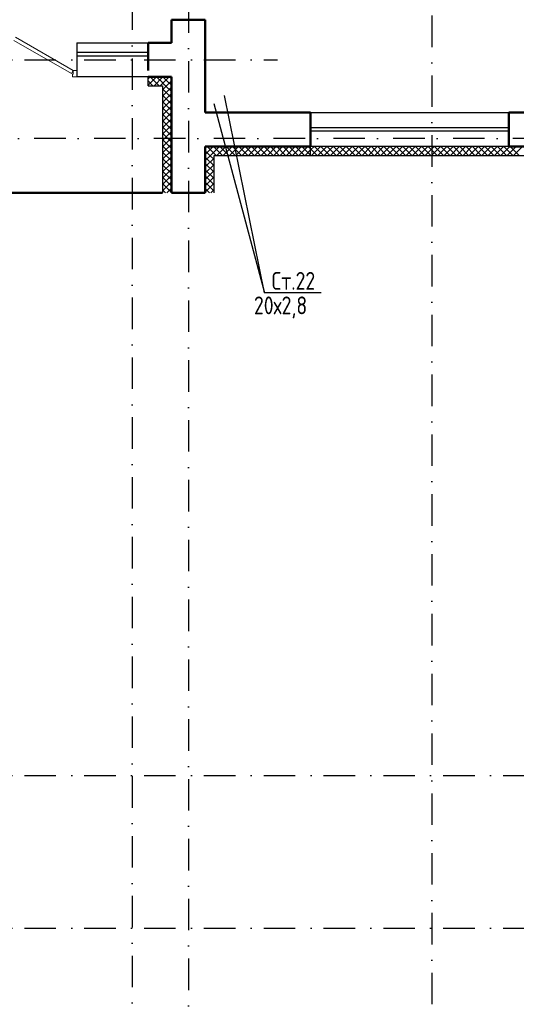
# Model space of a CAD drawing. Extents: x -1560602 to 321118, y -2308202 to -430103.
# Tile 11 of 104: x -1504786 to -1499221, y -2291777 to -2280744. Entities that reach past the tile are written whole.
import ezdxf
from ezdxf.enums import TextEntityAlignment as Align

# ---------------------------------------------------------------- set-up
doc = ezdxf.new("R2010")
doc.units = 0
doc.header["$MEASUREMENT"] = 0
doc.linetypes.add('Dot & Dashed', pattern=[670.277762, 352.777767, -176.388884, 0, -141.111112])
doc.linetypes.add('Штрихпунктирная', pattern=[0.670278, 0.352778, -0.176389, 0, -0.141111])
doc.layers.get('0').update_dxf_attribs({"color": 255, "linetype": 'CONTINUOUS'})
doc.layers.add('Двери', color=4, linetype='CONTINUOUS', lineweight=15)
doc.layers.add('стены', color=5, linetype='CONTINUOUS', lineweight=50)
for name, color, linetype in [('Оси', 253, 'Dot & Dashed'), ('отделка', 240, 'CONTINUOUS'), ('Утеплитель', 6, 'CONTINUOUS')]:
    doc.layers.add(name, color=color, linetype=linetype)
doc.styles.get("Standard").update_dxf_attribs({"font": 'spds.shx', "width": 0.7, "height": 250})

msp = doc.modelspace()

# ---------------------------------------------------------------- linework, layer by layer
at = {"color": 0}
for p, q in [((-1502042.7, -2283804.3, 0), (-1502489.9, -2281591.6, 0)), ((-1502611.3, -2281683.9, 0), (-1502042.7, -2283804.3, 0)), ((-1501408.7, -2283804.3, 0), (-1502042.7, -2283804.3, 0))]:
    msp.add_line(p, q, dxfattribs=at)
at = {"layer": 'Двери', "color": 0, "linetype": 'Continuous'}
for p, q in [((-1504850.9, -2280976), (-1504205.7, -2281348.5)), ((-1504185.7, -2281313.9), (-1504830.9, -2280941.4)), ((-1504205.7, -2281348.5), (-1504185.7, -2281313.9)), ((-1504145.7, -2281313.9), (-1504185.7, -2281313.9)), ((-1504185.7, -2281313.9), (-1504185.7, -2281353.9)), ((-1504185.7, -2281353.9), (-1504195.7, -2281353.9)), ((-1504195.7, -2281353.9), (-1504195.7, -2281383.9)), ((-1504195.7, -2281383.9), (-1504145.7, -2281383.9))]:
    msp.add_line(p, q, dxfattribs=at)
at = {"layer": 'Оси', "color": 0, "linetype": 'Штрихпунктирная', "lineweight": -3, "ltscale": 1000}
for p, q in [((-1500165.7, -2238463.9), (-1500165.7, -2295548.9)), ((-1503525.7, -2240283.9), (-1503525.7, -2295575.6)), ((-1502895.7, -2272493.6), (-1502895.7, -2295560.8)), ((-1556351.1, -2281193.9), (-1501895.7, -2281193.9)), ((-1496895.7, -2282073.9), (-1556350.9, -2282073.9)), ((-1556351.1, -2289213.9), (-1478850.7, -2289213.9)), ((-1556351.1, -2290923.9), (-1478850.7, -2290923.9))]:
    msp.add_line(p, q, dxfattribs=at)
at = {"layer": 'отделка', "color": 0, "ltscale": 100}
for p, q in [((-1504145.7, -2281003.9), (-1504145.7, -2281383.9)), ((-1504145.7, -2281003.9), (-1503345.7, -2281003.9)), ((-1504145.7, -2281108.9), (-1503345.7, -2281108.9)), ((-1504145.7, -2281148.9), (-1503345.7, -2281148.9)), ((-1503345.7, -2281383.9), (-1504145.7, -2281383.9)), ((-1501525.7, -2281783.9), (-1499305.7, -2281783.9)), ((-1501525.7, -2281950.7), (-1499305.7, -2281950.7)), ((-1501525.7, -2281990.7), (-1499305.7, -2281990.7)), ((-1499305.7, -2282163.9), (-1501525.7, -2282163.9))]:
    msp.add_line(p, q, dxfattribs=at)
at = {"layer": 'стены', "color": 0, "ltscale": 100}
for p, q in [((-1503085.7, -2281003.9), (-1503085.7, -2280743.9)), ((-1503085.7, -2280743.9), (-1502705.7, -2280743.9)), ((-1502705.7, -2280743.9), (-1502705.7, -2280873.9))]:
    msp.add_line(p, q, dxfattribs=at)
at = {"layer": 'стены', "color": 0, "linetype": 'Continuous'}
for p, q in [((-1502705.7, -2280873.9), (-1502705.7, -2281383.9)), ((-1503345.7, -2281313.9), (-1503345.7, -2281003.9)), ((-1503085.7, -2281003.9), (-1503345.7, -2281003.9)), ((-1503345.7, -2281383.9), (-1503085.7, -2281383.9)), ((-1503085.7, -2281383.9), (-1503085.7, -2281783.9)), ((-1502705.7, -2281783.9), (-1502705.7, -2281383.9)), ((-1503085.7, -2281783.9), (-1503085.7, -2282683.9)), ((-1501525.7, -2281783.9), (-1502705.7, -2281783.9)), ((-1501525.7, -2282093.9), (-1501525.7, -2281783.9)), ((-1499305.7, -2282093.9), (-1499305.7, -2281783.9)), ((-1498125.7, -2281783.9), (-1499305.7, -2281783.9)), ((-1501525.7, -2282163.9), (-1501525.7, -2282093.9)), ((-1499305.7, -2282163.9), (-1499305.7, -2282093.9)), ((-1499305.7, -2282163.9), (-1499305.7, -2282093.9)), ((-1502705.7, -2282163.9), (-1502705.7, -2282683.9)), ((-1502705.7, -2282163.9), (-1501525.7, -2282163.9)), ((-1499305.7, -2282163.9), (-1498125.7, -2282163.9)), ((-1503185.7, -2282683.9), (-1508995.7, -2282683.9)), ((-1503085.7, -2282683.9), (-1502705.7, -2282683.9))]:
    msp.add_line(p, q, dxfattribs=at)
at = {"layer": 'Утеплитель', "color": 0, "linetype": 'Continuous'}
for p, q in [((-1503345.7, -2281483.9), (-1503345.7, -2281383.9)), ((-1503345.7, -2281407.7), (-1503322, -2281383.9)), ((-1503345.7, -2281478.4), (-1503251.3, -2281383.9)), ((-1503292.7, -2281483.9), (-1503345.7, -2281430.8)), ((-1503222, -2281483.9), (-1503322, -2281383.9)), ((-1503280.6, -2281483.9), (-1503185.7, -2281389.1)), ((-1503185.7, -2281449.4), (-1503251.3, -2281383.9)), ((-1503185.7, -2281389.1), (-1503180.6, -2281383.9)), ((-1503185.7, -2281459.8), (-1503109.8, -2281383.9)), ((-1503139.4, -2281425), (-1503180.6, -2281383.9)), ((-1503085.7, -2281478.7), (-1503139.4, -2281425)), ((-1503139.1, -2281483.9), (-1503085.7, -2281430.5)), ((-1503108.3, -2281385.5), (-1503109.8, -2281383.9)), ((-1503085.7, -2281408), (-1503108.3, -2281385.5)), ((-1503345.7, -2281483.9), (-1503185.7, -2281483.9)), ((-1503209.8, -2281483.9), (-1503185.7, -2281459.8)), ((-1503170.6, -2281464.6), (-1503185.7, -2281449.4)), ((-1503185.7, -2281483.9), (-1503185.7, -2281783.9)), ((-1503185.7, -2281530.5), (-1503139.1, -2281483.9)), ((-1503185.7, -2281601.2), (-1503085.7, -2281501.2)), ((-1503085.7, -2281620.1), (-1503185.7, -2281520.1)), ((-1503151.3, -2281483.9), (-1503170.6, -2281464.6)), ((-1503085.7, -2281549.4), (-1503151.3, -2281483.9)), ((-1503185.7, -2281671.9), (-1503085.7, -2281571.9)), ((-1503085.7, -2281690.8), (-1503185.7, -2281590.8)), ((-1503185.7, -2281742.6), (-1503085.7, -2281642.6)), ((-1503085.7, -2281761.6), (-1503185.7, -2281661.6)), ((-1503134.1, -2281783.9), (-1503185.7, -2281732.3)), ((-1503156.3, -2281783.9), (-1503085.7, -2281713.4)), ((-1503185.7, -2281783.9), (-1503185.7, -2282683.9)), ((-1503185.7, -2281813.4), (-1503169.6, -2281797.2)), ((-1503085.7, -2281903), (-1503185.7, -2281803)), ((-1503185.7, -2281884.1), (-1503130.9, -2281829.3)), ((-1503185.7, -2281954.8), (-1503092.2, -2281861.3)), ((-1503085.7, -2281973.7), (-1503185.7, -2281873.7)), ((-1503169.6, -2281797.2), (-1503156.3, -2281783.9)), ((-1503085.7, -2281832.3), (-1503134.1, -2281783.9)), ((-1503130.9, -2281829.3), (-1503085.7, -2281784.1)), ((-1503092.2, -2281861.3), (-1503085.7, -2281854.8)), ((-1503185.7, -2282025.5), (-1503085.7, -2281925.5)), ((-1503085.7, -2282044.4), (-1503185.7, -2281944.4)), ((-1503185.7, -2282096.2), (-1503085.7, -2281996.2)), ((-1503085.7, -2282115.1), (-1503185.7, -2282015.1)), ((-1503185.7, -2282166.9), (-1503085.7, -2282066.9)), ((-1503085.7, -2282185.8), (-1503185.7, -2282085.8)), ((-1503185.7, -2282237.6), (-1503085.7, -2282137.6)), ((-1503085.7, -2282256.5), (-1503185.7, -2282156.5)), ((-1503185.7, -2282308.3), (-1503085.7, -2282208.3)), ((-1502705.7, -2282181.9), (-1502705.3, -2282181.5)), ((-1502705.3, -2282181.5), (-1502687.8, -2282163.9)), ((-1502605.7, -2282241.6), (-1502683.4, -2282163.9)), ((-1502666.6, -2282213.5), (-1502617.1, -2282163.9)), ((-1502605.7, -2282170.8), (-1502612.7, -2282163.9)), ((-1502605.7, -2282223.3), (-1502546.3, -2282163.9)), ((-1502512.7, -2282263.9), (-1502605.7, -2282170.8)), ((-1502575.6, -2282263.9), (-1502475.6, -2282163.9)), ((-1502442, -2282263.9), (-1502542, -2282163.9)), ((-1502504.9, -2282263.9), (-1502404.9, -2282163.9)), ((-1502371.3, -2282263.9), (-1502471.3, -2282163.9)), ((-1502434.2, -2282263.9), (-1502334.2, -2282163.9)), ((-1502300.6, -2282263.9), (-1502400.6, -2282163.9)), ((-1502363.5, -2282263.9), (-1502263.5, -2282163.9)), ((-1502229.8, -2282263.9), (-1502329.8, -2282163.9)), ((-1502292.8, -2282263.9), (-1502192.8, -2282163.9)), ((-1502159.1, -2282263.9), (-1502259.1, -2282163.9)), ((-1502222.1, -2282263.9), (-1502122.1, -2282163.9)), ((-1502088.4, -2282263.9), (-1502188.4, -2282163.9)), ((-1502151.4, -2282263.9), (-1502051.4, -2282163.9)), ((-1502017.7, -2282263.9), (-1502117.7, -2282163.9)), ((-1502080.7, -2282263.9), (-1501980.7, -2282163.9)), ((-1501947, -2282263.9), (-1502047, -2282163.9)), ((-1502009.9, -2282263.9), (-1501909.9, -2282163.9)), ((-1501876.3, -2282263.9), (-1501976.3, -2282163.9)), ((-1501939.2, -2282263.9), (-1501839.2, -2282163.9)), ((-1501805.6, -2282263.9), (-1501905.6, -2282163.9)), ((-1501868.5, -2282263.9), (-1501768.5, -2282163.9)), ((-1501734.9, -2282263.9), (-1501834.9, -2282163.9)), ((-1501797.8, -2282263.9), (-1501697.8, -2282163.9)), ((-1501664.2, -2282263.9), (-1501764.2, -2282163.9)), ((-1501727.1, -2282263.9), (-1501627.1, -2282163.9)), ((-1501593.4, -2282263.9), (-1501693.4, -2282163.9)), ((-1501656.4, -2282263.9), (-1501556.4, -2282163.9)), ((-1501525.7, -2282260.9), (-1501622.7, -2282163.9)), ((-1501585.7, -2282263.9), (-1501525.7, -2282204)), ((-1501525.7, -2282190.2), (-1501552, -2282163.9)), ((-1501525.7, -2282263.9), (-1501525.7, -2282163.9)), ((-1501525.7, -2282263.9), (-1501525.7, -2282163.9)), ((-1501525.7, -2282204), (-1501485.7, -2282163.9)), ((-1501452, -2282263.9), (-1501525.7, -2282190.2)), ((-1501515, -2282263.9), (-1501415, -2282163.9)), ((-1501381.3, -2282263.9), (-1501481.3, -2282163.9)), ((-1501444.3, -2282263.9), (-1501344.3, -2282163.9)), ((-1501310.6, -2282263.9), (-1501410.6, -2282163.9)), ((-1501373.5, -2282263.9), (-1501273.5, -2282163.9)), ((-1501239.9, -2282263.9), (-1501339.9, -2282163.9)), ((-1501302.8, -2282263.9), (-1501202.8, -2282163.9)), ((-1501169.2, -2282263.9), (-1501269.2, -2282163.9)), ((-1501232.1, -2282263.9), (-1501132.1, -2282163.9)), ((-1501098.5, -2282263.9), (-1501198.5, -2282163.9)), ((-1501161.4, -2282263.9), (-1501061.4, -2282163.9)), ((-1501027.8, -2282263.9), (-1501127.8, -2282163.9)), ((-1501090.7, -2282263.9), (-1500990.7, -2282163.9)), ((-1500957.1, -2282263.9), (-1501057.1, -2282163.9)), ((-1501020, -2282263.9), (-1500920, -2282163.9)), ((-1500886.3, -2282263.9), (-1500986.3, -2282163.9)), ((-1500949.3, -2282263.9), (-1500849.3, -2282163.9)), ((-1500815.6, -2282263.9), (-1500915.6, -2282163.9)), ((-1500878.6, -2282263.9), (-1500778.6, -2282163.9)), ((-1500744.9, -2282263.9), (-1500844.9, -2282163.9)), ((-1500807.9, -2282263.9), (-1500707.9, -2282163.9)), ((-1500674.2, -2282263.9), (-1500774.2, -2282163.9)), ((-1500737.2, -2282263.9), (-1500637.2, -2282163.9)), ((-1500603.5, -2282263.9), (-1500703.5, -2282163.9)), ((-1500666.4, -2282263.9), (-1500566.4, -2282163.9)), ((-1500532.8, -2282263.9), (-1500632.8, -2282163.9)), ((-1500595.7, -2282263.9), (-1500495.7, -2282163.9)), ((-1500462.1, -2282263.9), (-1500562.1, -2282163.9)), ((-1500525, -2282263.9), (-1500425, -2282163.9)), ((-1500391.4, -2282263.9), (-1500491.4, -2282163.9)), ((-1500454.3, -2282263.9), (-1500354.3, -2282163.9)), ((-1500320.7, -2282263.9), (-1500420.7, -2282163.9)), ((-1500383.6, -2282263.9), (-1500283.6, -2282163.9)), ((-1500249.9, -2282263.9), (-1500349.9, -2282163.9)), ((-1500312.9, -2282263.9), (-1500212.9, -2282163.9)), ((-1500179.2, -2282263.9), (-1500279.2, -2282163.9)), ((-1500242.2, -2282263.9), (-1500142.2, -2282163.9)), ((-1500108.5, -2282263.9), (-1500208.5, -2282163.9)), ((-1500171.5, -2282263.9), (-1500071.5, -2282163.9)), ((-1500037.8, -2282263.9), (-1500137.8, -2282163.9)), ((-1500100.8, -2282263.9), (-1500000.8, -2282163.9)), ((-1499967.1, -2282263.9), (-1500067.1, -2282163.9)), ((-1500030, -2282263.9), (-1499930, -2282163.9)), ((-1499896.4, -2282263.9), (-1499996.4, -2282163.9)), ((-1499959.3, -2282263.9), (-1499859.3, -2282163.9)), ((-1499825.7, -2282263.9), (-1499925.7, -2282163.9)), ((-1499888.6, -2282263.9), (-1499788.6, -2282163.9)), ((-1499755, -2282263.9), (-1499855, -2282163.9)), ((-1499817.9, -2282263.9), (-1499717.9, -2282163.9)), ((-1499684.3, -2282263.9), (-1499784.3, -2282163.9)), ((-1499747.2, -2282263.9), (-1499647.2, -2282163.9)), ((-1499613.5, -2282263.9), (-1499713.5, -2282163.9)), ((-1499676.5, -2282263.9), (-1499576.5, -2282163.9)), ((-1499542.8, -2282263.9), (-1499642.8, -2282163.9)), ((-1499605.8, -2282263.9), (-1499505.8, -2282163.9)), ((-1499472.1, -2282263.9), (-1499572.1, -2282163.9)), ((-1499535.1, -2282263.9), (-1499435.1, -2282163.9)), ((-1499401.4, -2282263.9), (-1499501.4, -2282163.9)), ((-1499464.4, -2282263.9), (-1499364.4, -2282163.9)), ((-1499330.7, -2282263.9), (-1499430.7, -2282163.9)), ((-1499393.7, -2282263.9), (-1499293.7, -2282163.9)), ((-1499260, -2282263.9), (-1499360, -2282163.9)), ((-1499322.9, -2282263.9), (-1499222.9, -2282163.9)), ((-1499189.3, -2282263.9), (-1499289.3, -2282163.9)), ((-1499252.2, -2282263.9), (-1499152.2, -2282163.9)), ((-1503085.7, -2282327.2), (-1503185.7, -2282227.2)), ((-1503185.7, -2282379), (-1503085.7, -2282279)), ((-1503085.7, -2282398), (-1503185.7, -2282298)), ((-1502654.1, -2282263.9), (-1502705.7, -2282212.3)), ((-1502705.7, -2282252.6), (-1502666.6, -2282213.5)), ((-1502705.7, -2282323.3), (-1502646.3, -2282263.9)), ((-1502605.7, -2282383), (-1502705.7, -2282283)), ((-1502705.7, -2282394), (-1502605.7, -2282294)), ((-1502605.7, -2282312.3), (-1502654.1, -2282263.9)), ((-1502646.3, -2282263.9), (-1502628, -2282245.5)), ((-1502628, -2282245.5), (-1502605.7, -2282223.3)), ((-1502583.4, -2282263.9), (-1502605.7, -2282241.6)), ((-1502605.7, -2282683.9), (-1502605.7, -2282263.9)), ((-1502605.7, -2282263.9), (-1501525.7, -2282263.9)), ((-1501522.7, -2282263.9), (-1501525.7, -2282260.9)), ((-1501525.7, -2282263.9), (-1498225.7, -2282263.9)), ((-1503185.7, -2282449.7), (-1503085.7, -2282349.7)), ((-1503085.7, -2282468.7), (-1503185.7, -2282368.7)), ((-1503185.7, -2282520.5), (-1503085.7, -2282420.5)), ((-1502605.7, -2282453.7), (-1502705.7, -2282353.7)), ((-1502705.7, -2282464.7), (-1502605.7, -2282364.7)), ((-1502605.7, -2282524.4), (-1502705.7, -2282424.4)), ((-1503085.7, -2282539.4), (-1503185.7, -2282439.4)), ((-1503185.7, -2282591.2), (-1503085.7, -2282491.2)), ((-1503085.7, -2282610.1), (-1503185.7, -2282510.1)), ((-1502705.7, -2282535.4), (-1502605.7, -2282435.4)), ((-1502605.7, -2282595.1), (-1502705.7, -2282495.1)), ((-1502705.7, -2282606.1), (-1502605.7, -2282506.1)), ((-1503185.7, -2282661.9), (-1503085.7, -2282561.9)), ((-1503085.7, -2282680.8), (-1503185.7, -2282580.8)), ((-1503137.1, -2282683.9), (-1503085.7, -2282632.6)), ((-1502605.7, -2282665.8), (-1502705.7, -2282565.8)), ((-1502705.7, -2282676.9), (-1502605.7, -2282576.9)), ((-1502658.4, -2282683.9), (-1502705.7, -2282636.5)), ((-1502642.1, -2282683.9), (-1502605.7, -2282647.6)), ((-1503153.3, -2282683.9), (-1503185.7, -2282651.5))]:
    msp.add_line(p, q, dxfattribs=at)

# ---------------------------------------------------------------- texts
at = {"color": 0}
msp.add_text('Ст.22', height=200, dxfattribs=at).set_placement((-1501718.3, -2283670.5, 0), align=Align.MIDDLE_CENTER)
msp.add_text('20х2,8', height=200, dxfattribs=at).set_placement((-1502160.9, -2284045))

doc.saveas('drawing.dxf')
